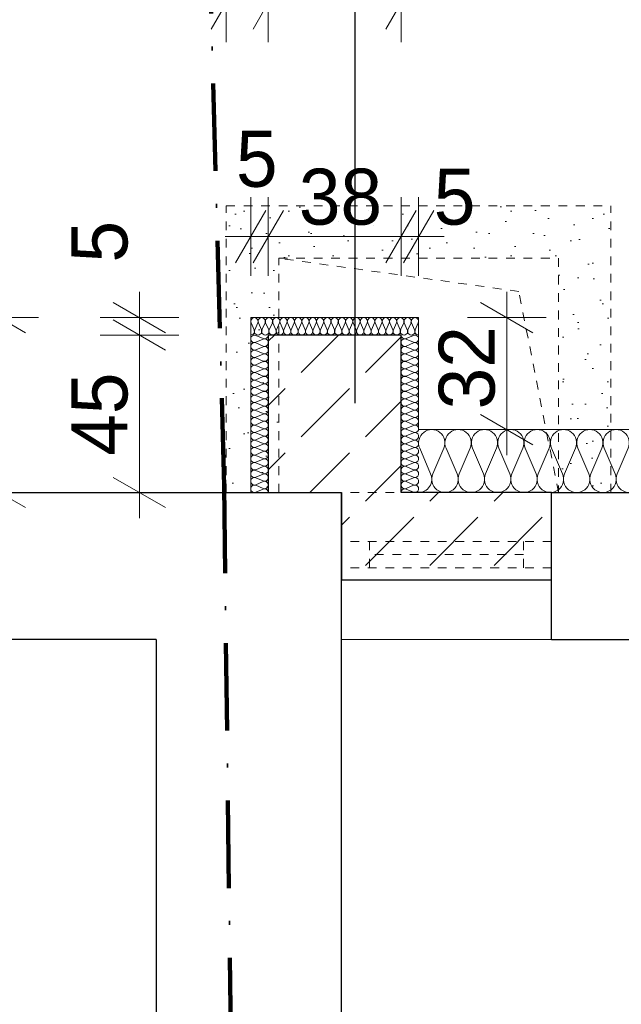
# Model space of a CAD drawing. Extents: x -264238 to -50309, y 31125 to 167795.
# Tile 5 of 256: x -251573 to -249853, y 71182 to 73997. Entities that reach past the tile are written whole.
import ezdxf

# ---------------------------------------------------------------- set-up
doc = ezdxf.new("R2010")
doc.units = 0
doc.header["$MEASUREMENT"] = 0
doc.linetypes.add('Hidden Line', pattern=[50, 25, -25])
doc.linetypes.add('Kreski i kropki', pattern=[450, 250, -100, 0, -100])
for name, color, linetype, lineweight in [('A-Opisy_Nr_Pióra__21', 7, 'Continuous', 9), ('Arch ocieplenie_Nr_Pióra__46', 5, 'Continuous', 13), ('Arch wykończenie_Nr_Pióra__46', 5, 'Continuous', 13), ('Arch wymiary_Nr_Pióra__21', 7, 'Continuous', 9), ('arch wypelnienia_Nr_Pióra__101', 8, 'Continuous', 13), ('Arch ściany nośne_Nr_Pióra__21', 7, 'Continuous', 9), ('Arch ściany nośne_Nr_Pióra__27', 7, 'Continuous', 30), ('INWENT KONST. DREWNIANA_Nr_Pióra__20', 1, 'Continuous', 100), ('INWENT. OKNA_Nr_Pióra__101', 8, 'Continuous', 13), ('INWENT. OKNA_Nr_Pióra__21', 7, 'Continuous', 9), ('INWENT.ŚCIANY_Nr_Pióra__1', 7, 'Continuous', 25), ('INWENT.ŚCIANY_Nr_Pióra__101', 8, 'Continuous', 13)]:
    doc.layers.add(name, color=color, linetype=linetype, lineweight=lineweight)
for name, color, linetype in [('Arch ocieplenie', 7, 'Continuous'), ('Arch wymiary', 7, 'Continuous'), ('Arch ściany nośne', 7, 'Continuous')]:
    doc.layers.add(name, color=color, linetype=linetype)
doc.styles.add('GENERATED_STYLE_1', font='txt')
doc.dimstyles.new('GENERATED_STYLE__1', dxfattribs={"dimtxt": 160.000002, "dimasz": 114, "dimexe": 0.18, "dimexo": 0, "dimgap": 0.09, "dimtad": 1, "dimtih": 1, "dimtoh": 1, "dimdec": 0, "dimlfac": 0.1, "dimzin": 0, "dimdsep": 46, "dimtxsty": 'GENERATED_STYLE_1', "dimblk": 'ARROWHEAD_2', "dimblk1": 'ARROWHEAD_2', "dimblk2": 'ARROWHEAD_2', "dimcen": 0.09, "dimclrd": 7, "dimclre": 7, "dimclrt": 7, "dimazin": 0, "dimtfac": 1, "dimtdec": 4, "dimtmove": 0, "dimatfit": 3, "dimfxl": 0, "dimtolj": 1, "dimtzin": 0, "dimarcsym": 0})
doc.dimstyles.new('GENERATED_STYLE__13', dxfattribs={"dimtxt": 0.18, "dimasz": 273.6, "dimexe": 0.18, "dimexo": 0.0625, "dimgap": 0.09, "dimtad": 0, "dimtih": 1, "dimtoh": 1, "dimdec": 4, "dimzin": 0, "dimdsep": 46, "dimcen": 0.09, "dimadec": 0, "dimazin": 0, "dimtfac": 1, "dimtdec": 4, "dimtmove": 0, "dimatfit": 3, "dimldrblk": 'ARROWHEAD_5', "dimfxl": 0, "dimtolj": 1, "dimtzin": 0, "dimarcsym": 0})
doc.dimstyles.new('GENERATED_STYLE__2', dxfattribs={"dimtxt": 160.000002, "dimasz": 114, "dimexe": 0.18, "dimexo": 0, "dimgap": 0.09, "dimtad": 1, "dimdec": 0, "dimlfac": 0.1, "dimzin": 0, "dimdsep": 46, "dimtxsty": 'GENERATED_STYLE_1', "dimblk": 'ARROWHEAD_2', "dimblk1": 'ARROWHEAD_2', "dimblk2": 'ARROWHEAD_2', "dimcen": 0.09, "dimclrd": 7, "dimclre": 7, "dimclrt": 7, "dimazin": 0, "dimtfac": 1, "dimtdec": 4, "dimtmove": 0, "dimatfit": 3, "dimfxl": 0, "dimtolj": 1, "dimtzin": 0, "dimarcsym": 0})
doc.dimstyles.new('GENERATED_STYLE__3', dxfattribs={"dimtxt": 160.000002, "dimasz": 114, "dimexe": 0.18, "dimexo": 0, "dimgap": 0.09, "dimtad": 1, "dimtih": 1, "dimtoh": 1, "dimdec": 0, "dimlfac": 0.1, "dimzin": 0, "dimdsep": 46, "dimtxsty": 'GENERATED_STYLE_1', "dimblk": 'ARROWHEAD_2', "dimblk1": 'ARROWHEAD_2', "dimblk2": 'ARROWHEAD_2', "dimcen": 0.09, "dimclrd": 7, "dimclre": 7, "dimclrt": 7, "dimazin": 0, "dimtfac": 1, "dimtdec": 4, "dimtmove": 2, "dimatfit": 3, "dimfxl": 0, "dimtolj": 1, "dimtzin": 0, "dimarcsym": 0})
doc.dimstyles.new('GENERATED_STYLE__4', dxfattribs={"dimtxt": 160.000002, "dimasz": 114, "dimexe": 0.18, "dimexo": 0, "dimgap": 0.09, "dimtad": 1, "dimdec": 0, "dimlfac": 0.1, "dimzin": 0, "dimdsep": 46, "dimtxsty": 'GENERATED_STYLE_1', "dimblk": 'ARROWHEAD_2', "dimblk1": 'ARROWHEAD_2', "dimblk2": 'ARROWHEAD_2', "dimcen": 0.09, "dimclrd": 7, "dimclre": 7, "dimclrt": 7, "dimazin": 0, "dimtfac": 1, "dimtdec": 4, "dimtmove": 2, "dimatfit": 3, "dimfxl": 0, "dimtolj": 1, "dimtzin": 0, "dimarcsym": 0})
pattern_1 = [(45, (0, 0), (-183.84776, 183.84776), [195, -65]), (45, (1e-14, 183.85), (-183.84776, 183.84776), [195, -65])]

# ---------------------------------------------------------------- blocks, each defined once
blk = doc.blocks.new('Izolacja cieplna 14_206', base_point=(-250432.4, 72644.9))
at = {"layer": 'Arch ocieplenie_Nr_Pióra__46', "linetype": 'Continuous'}
for p, q in [((-250429.2, 72771.2), (-250397.9, 72698.5)), ((-250391.6, 72698.5), (-250360.2, 72771.2)), ((-250353.9, 72771.2), (-250322.5, 72698.5)), ((-250316.2, 72698.5), (-250284.9, 72771.2)), ((-250278.6, 72771.2), (-250247.2, 72698.5)), ((-250240.9, 72698.5), (-250209.5, 72771.2)), ((-250203.2, 72771.2), (-250171.9, 72698.5)), ((-250165.6, 72698.5), (-250134.2, 72771.2)), ((-250127.9, 72771.2), (-250096.5, 72698.5)), ((-250090.2, 72698.5), (-250058.9, 72771.2)), ((-250052.6, 72771.2), (-250021.2, 72698.5)), ((-250014.9, 72698.5), (-249983.5, 72771.2)), ((-249977.2, 72771.2), (-249945.9, 72698.5)), ((-249939.6, 72698.5), (-249908.2, 72771.2)), ((-249901.9, 72771.2), (-249870.5, 72698.5)), ((-249864.2, 72698.5), (-249832.9, 72771.2)), ((-249826.6, 72771.2), (-249795.2, 72698.5)), ((-249788.9, 72698.5), (-249757.5, 72771.2)), ((-249751.2, 72771.2), (-249719.9, 72698.5)), ((-249713.6, 72698.5), (-249682.2, 72771.2)), ((-249675.9, 72771.2), (-249644.5, 72698.5)), ((-249638.2, 72698.5), (-249606.9, 72771.2)), ((-249600.5, 72771.2), (-249569.2, 72698.5)), ((-249562.9, 72698.5), (-249531.5, 72771.2)), ((-249525.2, 72771.2), (-249493.9, 72698.5)), ((-249487.6, 72698.5), (-249456.2, 72771.2)), ((-249449.9, 72771.2), (-249418.5, 72698.5)), ((-249412.2, 72698.5), (-249380.9, 72771.2)), ((-249374.5, 72771.2), (-249343.2, 72698.5)), ((-249336.9, 72698.5), (-249305.5, 72771.2))]:
    blk.add_line(p, q, dxfattribs=at)
for centre, start_param, end_param in [((-250394.7, 72786.6), 4.299595, 8.266775), ((-250319.4, 72786.6), 4.299595, 8.266775), ((-250244, 72786.6), 4.299595, 8.266775), ((-250168.7, 72786.6), 4.299595, 8.266775), ((-250093.4, 72786.6), 4.299595, 8.266775), ((-250018, 72786.6), 4.299595, 8.266775), ((-249942.7, 72786.6), 4.299595, 8.266775), ((-249867.4, 72786.6), 4.299595, 8.266775), ((-249792, 72786.6), 4.299595, 8.266775), ((-249716.7, 72786.6), 4.299595, 8.266775), ((-249641.4, 72786.6), 4.299595, 8.266775), ((-249566, 72786.6), 4.299595, 8.266775), ((-249490.7, 72786.6), 4.299595, 8.266775), ((-249415.4, 72786.6), 4.299595, 8.266775), ((-249340, 72786.6), 4.299595, 8.266775), ((-250432.4, 72683.1), 3.141593, 5.125182), ((-250357, 72683.1), 1.158004, 5.125183), ((-250281.7, 72683.1), 1.158004, 5.125183), ((-250206.4, 72683.1), 1.158004, 5.125183), ((-250131, 72683.1), 1.158004, 5.125183), ((-250055.7, 72683.1), 1.158004, 5.125183), ((-249980.4, 72683.1), 1.158004, 5.125183), ((-249905, 72683.1), 1.158004, 5.125183), ((-249829.7, 72683.1), 1.158004, 5.125183), ((-249754.4, 72683.1), 1.158004, 5.125183), ((-249679, 72683.1), 1.158004, 5.125183), ((-249603.7, 72683.1), 1.158004, 5.125183), ((-249528.4, 72683.1), 1.158004, 5.125183), ((-249453, 72683.1), 1.158004, 5.125183), ((-249377.7, 72683.1), 1.158004, 5.125183), ((-249302.4, 72683.1), 1.158004, 3.141593)]:
    blk.add_ellipse(centre, major_axis=(0, 38.3), ratio=0.983925, start_param=start_param, end_param=end_param, dxfattribs=at)
blk = doc.blocks.new('Izolacja cieplna 14_209', base_point=(-250912.4, 73094.9))
at = {"layer": 'Arch ocieplenie_Nr_Pióra__46', "linetype": 'Continuous'}
for p, q in [((-250911.5, 73130), (-250902.8, 73109.8)), ((-250901.1, 73109.8), (-250892.4, 73130)), ((-250890.6, 73130), (-250882, 73109.8)), ((-250880.2, 73109.8), (-250871.5, 73130)), ((-250869.8, 73130), (-250861.1, 73109.8)), ((-250859.3, 73109.8), (-250850.6, 73130)), ((-250848.9, 73130), (-250840.2, 73109.8)), ((-250838.5, 73109.8), (-250829.8, 73130)), ((-250828, 73130), (-250819.3, 73109.8)), ((-250817.6, 73109.8), (-250808.9, 73130)), ((-250807.2, 73130), (-250798.5, 73109.8)), ((-250796.7, 73109.8), (-250788, 73130)), ((-250786.3, 73130), (-250777.6, 73109.8)), ((-250775.9, 73109.8), (-250767.2, 73130)), ((-250765.4, 73130), (-250756.7, 73109.8)), ((-250755, 73109.8), (-250746.3, 73130)), ((-250744.5, 73130), (-250735.9, 73109.8)), ((-250734.1, 73109.8), (-250725.4, 73130)), ((-250723.7, 73130), (-250715, 73109.8)), ((-250713.2, 73109.8), (-250704.6, 73130)), ((-250702.8, 73130), (-250694.1, 73109.8)), ((-250692.4, 73109.8), (-250683.7, 73130)), ((-250681.9, 73130), (-250673.3, 73109.8)), ((-250671.5, 73109.8), (-250662.8, 73130)), ((-250661.1, 73130), (-250652.4, 73109.8)), ((-250650.6, 73109.8), (-250642, 73130)), ((-250640.2, 73130), (-250631.5, 73109.8)), ((-250629.8, 73109.8), (-250621.1, 73130)), ((-250619.3, 73130), (-250610.6, 73109.8)), ((-250608.9, 73109.8), (-250600.2, 73130)), ((-250598.5, 73130), (-250589.8, 73109.8)), ((-250588, 73109.8), (-250579.3, 73130)), ((-250577.6, 73130), (-250568.9, 73109.8)), ((-250567.2, 73109.8), (-250558.5, 73130)), ((-250556.7, 73130), (-250548, 73109.8)), ((-250546.3, 73109.8), (-250537.6, 73130)), ((-250535.9, 73130), (-250527.2, 73109.8)), ((-250525.4, 73109.8), (-250516.7, 73130)), ((-250515, 73130), (-250506.3, 73109.8)), ((-250504.5, 73109.8), (-250495.9, 73130)), ((-250494.1, 73130), (-250485.4, 73109.8)), ((-250483.7, 73109.8), (-250475, 73130)), ((-250473.2, 73130), (-250464.6, 73109.8)), ((-250462.8, 73109.8), (-250454.1, 73130)), ((-250452.4, 73130), (-250443.7, 73109.8)), ((-250441.9, 73109.8), (-250433.3, 73130))]:
    blk.add_line(p, q, dxfattribs=at)
for centre, start_param, end_param in [((-250901.9, 73134.2), 4.299595, 8.266775), ((-250881.1, 73134.2), 4.299595, 8.266775), ((-250860.2, 73134.2), 4.299595, 8.266775), ((-250839.3, 73134.2), 4.299595, 8.266775), ((-250818.5, 73134.2), 4.299595, 8.266775), ((-250797.6, 73134.2), 4.299595, 8.266775), ((-250776.7, 73134.2), 4.299595, 8.266775), ((-250755.9, 73134.2), 4.299595, 8.266775), ((-250735, 73134.2), 4.299595, 8.266775), ((-250714.1, 73134.2), 4.299595, 8.266775), ((-250693.3, 73134.2), 4.299595, 8.266775), ((-250672.4, 73134.2), 4.299595, 8.266775), ((-250651.5, 73134.2), 4.299595, 8.266775), ((-250630.6, 73134.2), 4.299595, 8.266775), ((-250609.8, 73134.2), 4.299595, 8.266775), ((-250588.9, 73134.2), 4.299595, 8.266775), ((-250568, 73134.2), 4.299595, 8.266775), ((-250547.2, 73134.2), 4.299595, 8.266775), ((-250526.3, 73134.2), 4.299595, 8.266775), ((-250505.4, 73134.2), 4.299595, 8.266775), ((-250484.6, 73134.2), 4.299595, 8.266775), ((-250463.7, 73134.2), 4.299595, 8.266775), ((-250442.8, 73134.2), 4.299595, 8.266775), ((-250912.4, 73105.5), 3.141593, 5.125182), ((-250891.5, 73105.5), 1.158004, 5.125183), ((-250870.6, 73105.5), 1.158004, 5.125183), ((-250849.8, 73105.5), 1.158004, 5.125183), ((-250828.9, 73105.5), 1.158004, 5.125183), ((-250808, 73105.5), 1.158004, 5.125183), ((-250787.2, 73105.5), 1.158004, 5.125183), ((-250766.3, 73105.5), 1.158004, 5.125183), ((-250745.4, 73105.5), 1.158004, 5.125183), ((-250724.6, 73105.5), 1.158004, 5.125183), ((-250703.7, 73105.5), 1.158004, 5.125183), ((-250682.8, 73105.5), 1.158004, 5.125183), ((-250661.9, 73105.5), 1.158004, 5.125183), ((-250641.1, 73105.5), 1.158004, 5.125183), ((-250620.2, 73105.5), 1.158004, 5.125183), ((-250599.3, 73105.5), 1.158004, 5.125183), ((-250578.5, 73105.5), 1.158004, 5.125183), ((-250557.6, 73105.5), 1.158004, 5.125183), ((-250536.7, 73105.5), 1.158004, 5.125183), ((-250515.9, 73105.5), 1.158004, 5.125183), ((-250495, 73105.5), 1.158004, 5.125183), ((-250474.1, 73105.5), 1.158004, 5.125183), ((-250453.2, 73105.5), 1.158004, 5.125183), ((-250432.4, 73105.5), 1.158004, 3.141593)]:
    blk.add_ellipse(centre, major_axis=(0, 10.6), ratio=0.981277, start_param=start_param, end_param=end_param, dxfattribs=at)
blk = doc.blocks.new('Izolacja cieplna 14_210', base_point=(-250862.4, 72644.9))
at = {"layer": 'Arch ocieplenie_Nr_Pióra__46', "linetype": 'Continuous'}
for p, q in [((-250877.3, 73085), (-250897.5, 73094)), ((-250897.5, 73074.3), (-250877.3, 73083.2)), ((-250877.3, 73063.6), (-250897.5, 73072.5)), ((-250897.5, 73052.9), (-250877.3, 73061.8)), ((-250877.3, 73042.2), (-250897.5, 73051.1)), ((-250897.5, 73031.5), (-250877.3, 73040.4)), ((-250877.3, 73020.8), (-250897.5, 73029.7)), ((-250897.5, 73010), (-250877.3, 73019)), ((-250877.3, 72999.3), (-250897.5, 73008.2)), ((-250897.5, 72988.6), (-250877.3, 72997.5)), ((-250877.3, 72977.9), (-250897.5, 72986.8)), ((-250897.5, 72967.2), (-250877.3, 72976.1)), ((-250877.3, 72956.5), (-250897.5, 72965.4)), ((-250897.5, 72945.8), (-250877.3, 72954.7)), ((-250877.3, 72935), (-250897.5, 72944)), ((-250897.5, 72924.3), (-250877.3, 72933.2)), ((-250877.3, 72913.6), (-250897.5, 72922.5)), ((-250897.5, 72902.9), (-250877.3, 72911.8)), ((-250877.3, 72892.2), (-250897.5, 72901.1)), ((-250897.5, 72881.5), (-250877.3, 72890.4)), ((-250877.3, 72870.8), (-250897.5, 72879.7)), ((-250897.5, 72860), (-250877.3, 72869)), ((-250877.3, 72849.3), (-250897.5, 72858.2)), ((-250897.5, 72838.6), (-250877.3, 72847.5)), ((-250877.3, 72827.9), (-250897.5, 72836.8)), ((-250897.5, 72817.2), (-250877.3, 72826.1)), ((-250877.3, 72806.5), (-250897.5, 72815.4)), ((-250897.5, 72795.8), (-250877.3, 72804.7)), ((-250877.3, 72785), (-250897.5, 72794)), ((-250897.5, 72774.3), (-250877.3, 72783.2)), ((-250877.3, 72763.6), (-250897.5, 72772.5)), ((-250897.5, 72752.9), (-250877.3, 72761.8)), ((-250877.3, 72742.2), (-250897.5, 72751.1)), ((-250897.5, 72731.5), (-250877.3, 72740.4)), ((-250877.3, 72720.8), (-250897.5, 72729.7)), ((-250897.5, 72710), (-250877.3, 72719)), ((-250877.3, 72699.3), (-250897.5, 72708.2)), ((-250897.5, 72688.6), (-250877.3, 72697.5)), ((-250877.3, 72677.9), (-250897.5, 72686.8)), ((-250897.5, 72667.2), (-250877.3, 72676.1)), ((-250877.3, 72656.5), (-250897.5, 72665.4)), ((-250897.5, 72645.8), (-250877.3, 72654.7))]:
    blk.add_line(p, q, dxfattribs=at)
for centre, start_param, end_param in [((-250901.7, 73084.1), 5.870392, 9.837571), ((-250873, 73094.9), 2.7288, 4.712389), ((-250873, 73073.4), 2.7288, 6.695979), ((-250901.7, 73062.7), 5.870392, 9.837571), ((-250901.7, 73041.3), 5.870392, 9.837571), ((-250873, 73052), 2.7288, 6.695979), ((-250901.7, 73019.9), 5.870392, 9.837571), ((-250873, 73030.6), 2.7288, 6.695979), ((-250873, 73009.1), 2.7288, 6.695979), ((-250901.7, 72998.4), 5.870392, 9.837571), ((-250873, 72987.7), 2.7288, 6.695979), ((-250901.7, 72977), 5.870392, 9.837571), ((-250901.7, 72955.6), 5.870392, 9.837571), ((-250873, 72966.3), 2.7288, 6.695979), ((-250901.7, 72934.1), 5.870392, 9.837571), ((-250873, 72944.9), 2.7288, 6.695979), ((-250873, 72923.4), 2.7288, 6.695979), ((-250901.7, 72912.7), 5.870392, 9.837571), ((-250873, 72902), 2.7288, 6.695979), ((-250901.7, 72891.3), 5.870392, 9.837571), ((-250901.7, 72869.9), 5.870392, 9.837571), ((-250873, 72880.6), 2.7288, 6.695979), ((-250901.7, 72848.4), 5.870392, 9.837571), ((-250873, 72859.1), 2.7288, 6.695979), ((-250901.7, 72827), 5.870392, 9.837571), ((-250873, 72837.7), 2.7288, 6.695979), ((-250873, 72816.3), 2.7288, 6.695979), ((-250901.7, 72805.6), 5.870392, 9.837571), ((-250901.7, 72784.1), 5.870392, 9.837571), ((-250873, 72794.9), 2.7288, 6.695979), ((-250901.7, 72762.7), 5.870392, 9.837571), ((-250873, 72773.4), 2.7288, 6.695979), ((-250901.7, 72741.3), 5.870392, 9.837571), ((-250873, 72752), 2.7288, 6.695979), ((-250873, 72730.6), 2.7288, 6.695979), ((-250901.7, 72719.9), 5.870392, 9.837571), ((-250901.7, 72698.4), 5.870392, 9.837571), ((-250873, 72709.1), 2.7288, 6.695979), ((-250901.7, 72677), 5.870392, 9.837571), ((-250873, 72687.7), 2.7288, 6.695979), ((-250901.7, 72655.6), 5.870392, 9.837571), ((-250873, 72666.3), 2.7288, 6.695979), ((-250873, 72644.9), 4.712389, 6.695979)]:
    blk.add_ellipse(centre, major_axis=(0, 10.7), ratio=0.992498, start_param=start_param, end_param=end_param, dxfattribs=at)
blk = doc.blocks.new('Izolacja cieplna 14_211', base_point=(-250482.4, 72644.9))
at = {"layer": 'Arch ocieplenie_Nr_Pióra__46', "linetype": 'Continuous'}
for p, q in [((-250467.5, 73085), (-250447.3, 73094)), ((-250447.3, 73074.3), (-250467.5, 73083.2)), ((-250467.5, 73063.6), (-250447.3, 73072.5)), ((-250447.3, 73052.9), (-250467.5, 73061.8)), ((-250467.5, 73042.2), (-250447.3, 73051.1)), ((-250447.3, 73031.5), (-250467.5, 73040.4)), ((-250467.5, 73020.8), (-250447.3, 73029.7)), ((-250447.3, 73010), (-250467.5, 73019)), ((-250467.5, 72999.3), (-250447.3, 73008.2)), ((-250447.3, 72988.6), (-250467.5, 72997.5)), ((-250467.5, 72977.9), (-250447.3, 72986.8)), ((-250447.3, 72967.2), (-250467.5, 72976.1)), ((-250467.5, 72956.5), (-250447.3, 72965.4)), ((-250447.3, 72945.8), (-250467.5, 72954.7)), ((-250467.5, 72935), (-250447.3, 72944)), ((-250447.3, 72924.3), (-250467.5, 72933.2)), ((-250467.5, 72913.6), (-250447.3, 72922.5)), ((-250447.3, 72902.9), (-250467.5, 72911.8)), ((-250467.5, 72892.2), (-250447.3, 72901.1)), ((-250447.3, 72881.5), (-250467.5, 72890.4)), ((-250467.5, 72870.8), (-250447.3, 72879.7)), ((-250447.3, 72860), (-250467.5, 72869)), ((-250467.5, 72849.3), (-250447.3, 72858.2)), ((-250447.3, 72838.6), (-250467.5, 72847.5)), ((-250467.5, 72827.9), (-250447.3, 72836.8)), ((-250447.3, 72817.2), (-250467.5, 72826.1)), ((-250467.5, 72806.5), (-250447.3, 72815.4)), ((-250447.3, 72795.8), (-250467.5, 72804.7)), ((-250467.5, 72785), (-250447.3, 72794)), ((-250447.3, 72774.3), (-250467.5, 72783.2)), ((-250467.5, 72763.6), (-250447.3, 72772.5)), ((-250447.3, 72752.9), (-250467.5, 72761.8)), ((-250467.5, 72742.2), (-250447.3, 72751.1)), ((-250447.3, 72731.5), (-250467.5, 72740.4)), ((-250467.5, 72720.8), (-250447.3, 72729.7)), ((-250447.3, 72710), (-250467.5, 72719)), ((-250467.5, 72699.3), (-250447.3, 72708.2)), ((-250447.3, 72688.6), (-250467.5, 72697.5)), ((-250467.5, 72677.9), (-250447.3, 72686.8)), ((-250447.3, 72667.2), (-250467.5, 72676.1)), ((-250467.5, 72656.5), (-250447.3, 72665.4)), ((-250447.3, 72645.8), (-250467.5, 72654.7))]:
    blk.add_line(p, q, dxfattribs=at)
for centre, start_param, end_param in [((-250471.7, 73073.4), 5.870392, 9.837571), ((-250471.7, 73094.9), 1.570796, 3.554385), ((-250443, 73084.1), 2.728799, 6.695979), ((-250471.7, 73052), 5.870392, 9.837571), ((-250443, 73062.7), 2.728799, 6.695979), ((-250443, 73041.3), 2.728799, 6.695979), ((-250471.7, 73030.6), 5.870392, 9.837571), ((-250471.7, 73009.1), 5.870392, 9.837571), ((-250443, 73019.9), 2.728799, 6.695979), ((-250471.7, 72987.7), 5.870392, 9.837571), ((-250443, 72998.4), 2.728799, 6.695979), ((-250471.7, 72966.3), 5.870392, 9.837571), ((-250443, 72977), 2.728799, 6.695979), ((-250443, 72955.6), 2.728799, 6.695979), ((-250471.7, 72944.9), 5.870392, 9.837571), ((-250471.7, 72923.4), 5.870392, 9.837571), ((-250443, 72934.1), 2.728799, 6.695979), ((-250471.7, 72902), 5.870392, 9.837571), ((-250443, 72912.7), 2.728799, 6.695979), ((-250471.7, 72880.6), 5.870392, 9.837571), ((-250443, 72891.3), 2.728799, 6.695979), ((-250443, 72869.9), 2.728799, 6.695979), ((-250471.7, 72859.1), 5.870392, 9.837571), ((-250443, 72848.4), 2.728799, 6.695979), ((-250471.7, 72837.7), 5.870392, 9.837571), ((-250471.7, 72816.3), 5.870392, 9.837571), ((-250443, 72827), 2.728799, 6.695979), ((-250471.7, 72794.9), 5.870392, 9.837571), ((-250443, 72805.6), 2.728799, 6.695979), ((-250443, 72784.1), 2.728799, 6.695979), ((-250471.7, 72773.4), 5.870392, 9.837571), ((-250443, 72762.7), 2.728799, 6.695979), ((-250471.7, 72752), 5.870392, 9.837571), ((-250471.7, 72730.6), 5.870392, 9.837571), ((-250443, 72741.3), 2.728799, 6.695979), ((-250471.7, 72709.1), 5.870392, 9.837571), ((-250443, 72719.9), 2.728799, 6.695979), ((-250443, 72698.4), 2.728799, 6.695979), ((-250471.7, 72687.7), 5.870392, 9.837571), ((-250443, 72677), 2.728799, 6.695979), ((-250471.7, 72666.3), 5.870392, 9.837571), ((-250471.7, 72644.9), 5.870392, 7.853982), ((-250443, 72655.6), 2.728799, 6.695979)]:
    blk.add_ellipse(centre, major_axis=(0, 10.7), ratio=0.992498, start_param=start_param, end_param=end_param, dxfattribs=at)
blk = doc.blocks.new('Ściana_205', base_point=(-250652.4, 72644.9))
at = {"layer": 'Arch ściany nośne_Nr_Pióra__21', "linetype": 'Continuous'}
h = blk.add_hatch(dxfattribs=at)
h.set_pattern_fill('Dashed', color=256, style=0, pattern_type=2)
h.set_pattern_definition(pattern_1)
h.paths.add_polyline_path([(-250652.4, 72394.9), (-250052.4, 72394.9), (-250052.4, 72644.9), (-250652.4, 72644.9)], flags=0)
at = {"layer": 'Arch ściany nośne_Nr_Pióra__27', "linetype": 'Continuous'}
for p, q in [((-250652.4, 72644.9), (-250652.4, 72394.9)), ((-250052.4, 72644.9), (-250482.4, 72644.9)), ((-250052.4, 72394.9), (-250052.4, 72644.9)), ((-250652.4, 72394.9), (-250052.4, 72394.9))]:
    blk.add_line(p, q, dxfattribs=at)
blk = doc.blocks.new('Ściana_207', base_point=(-250482.4, 72644.9))
at = {"layer": 'Arch ściany nośne_Nr_Pióra__21', "linetype": 'Continuous'}
h = blk.add_hatch(dxfattribs=at)
h.set_pattern_fill('Dashed', color=256, style=0, pattern_type=2)
h.set_pattern_definition(pattern_1)
h.paths.add_polyline_path([(-250482.4, 72644.9), (-250482.4, 73094.9), (-250862.4, 73094.9), (-250862.4, 72644.9)], flags=0)
at = {"layer": 'Arch ściany nośne_Nr_Pióra__27', "linetype": 'Continuous'}
for p, q in [((-250482.4, 73094.9), (-250862.4, 73094.9)), ((-250862.4, 73094.9), (-250862.4, 72644.9)), ((-250482.4, 72644.9), (-250482.4, 73094.9)), ((-250862.4, 72644.9), (-250652.4, 72644.9))]:
    blk.add_line(p, q, dxfattribs=at)
blk = doc.blocks.new('*D1613')
at = {"layer": 'Arch wymiary_Nr_Pióra__21', "linetype": 'Continuous'}
for p, q in [((-250982.4, 73932.4), (-250982.4, 74157.4)), ((-250862.4, 73932.4), (-250862.4, 74157.4)), ((-250939.1, 74119.9), (-251025.7, 73969.9)), ((-250819.1, 74119.9), (-250905.7, 73969.9)), ((-251055.7, 74044.9), (-250982.4, 74044.9)), ((-250982.4, 74044.9), (-250862.4, 74044.9))]:
    blk.add_line(p, q, dxfattribs=at)
at = {"layer": 'Arch wymiary_Nr_Pióra__21', "char_height": 160, "attachment_point": 7, "style": 'GENERATED_STYLE_1'}
for s, insert in [('{12}', (-251230.5, 74076.9)), ('{38}', (-250774.8, 74076.9)), ('{118}', (-250046, 74076.9))]:
    blk.add_mtext(s, dxfattribs=dict(at, insert=insert))
blk = doc.blocks.new('ARROWHEAD_2')
at = {"color": 0, "linetype": 'Continuous', "lineweight": 0}
for p, q in [((-0.378, -0.655), (0.378, 0.655)), ((0, 0), (-1, 0))]:
    blk.add_line(p, q, dxfattribs=at)
blk = doc.blocks.new('*D1614')
at = {"layer": 'Arch wymiary_Nr_Pióra__21', "linetype": 'Continuous'}
for p, q in [((-250862.4, 73932.4), (-250862.4, 74157.4)), ((-250482.4, 73932.4), (-250482.4, 74157.4)), ((-250819.1, 74119.9), (-250905.7, 73969.9)), ((-250439.1, 74119.9), (-250525.7, 73969.9)), ((-250862.4, 74044.9), (-250482.4, 74044.9))]:
    blk.add_line(p, q, dxfattribs=at)
at = {"layer": 'Arch wymiary_Nr_Pióra__21', "char_height": 160, "attachment_point": 7, "style": 'GENERATED_STYLE_1'}
for s, insert in [('{12}', (-251230.5, 74076.9)), ('{38}', (-250774.8, 74076.9)), ('{118}', (-250046, 74076.9))]:
    blk.add_mtext(s, dxfattribs=dict(at, insert=insert))
blk = doc.blocks.new('*D1615')
at = {"layer": 'Arch wymiary_Nr_Pióra__21', "linetype": 'Continuous'}
for p, q in [((-250482.4, 73932.4), (-250482.4, 74157.4)), ((-249302.4, 73932.4), (-249302.4, 74157.4)), ((-250439.1, 74119.9), (-250525.7, 73969.9)), ((-249345.7, 73969.9), (-249259.1, 74119.9)), ((-250482.4, 74044.9), (-249302.4, 74044.9)), ((-249302.4, 74044.9), (-249229, 74044.9))]:
    blk.add_line(p, q, dxfattribs=at)
at = {"layer": 'Arch wymiary_Nr_Pióra__21', "char_height": 160, "attachment_point": 7, "style": 'GENERATED_STYLE_1'}
for s, insert in [('{12}', (-251230.5, 74076.9)), ('{38}', (-250774.8, 74076.9)), ('{118}', (-250046, 74076.9))]:
    blk.add_mtext(s, dxfattribs=dict(at, insert=insert))
blk = doc.blocks.new('*D1626')
at = {"layer": 'Arch wymiary_Nr_Pióra__21', "linetype": 'Continuous'}
for p, q in [((-250912.4, 73263.9), (-250912.4, 73488.9)), ((-250862.4, 73263.9), (-250862.4, 73488.9)), ((-250869.1, 73451.4), (-250955.7, 73301.4)), ((-250819.1, 73451.4), (-250905.7, 73301.4)), ((-250985.7, 73376.4), (-250912.4, 73376.4)), ((-250912.4, 73376.4), (-250862.4, 73376.4))]:
    blk.add_line(p, q, dxfattribs=at)
at = {"layer": 'Arch wymiary_Nr_Pióra__21', "char_height": 160, "attachment_point": 7, "style": 'GENERATED_STYLE_1'}
for s, insert in [('{5}', (-250954.6, 73516.6)), ('{38}', (-250774.8, 73408.4)), ('{5}', (-250389, 73408.4))]:
    blk.add_mtext(s, dxfattribs=dict(at, insert=insert))
blk = doc.blocks.new('*D1627')
at = {"layer": 'Arch wymiary_Nr_Pióra__21', "linetype": 'Continuous'}
for p, q in [((-250862.4, 73263.9), (-250862.4, 73488.9)), ((-250482.4, 73263.9), (-250482.4, 73488.9)), ((-250819.1, 73451.4), (-250905.7, 73301.4)), ((-250525.7, 73301.4), (-250439.1, 73451.4)), ((-250862.4, 73376.4), (-250482.4, 73376.4))]:
    blk.add_line(p, q, dxfattribs=at)
at = {"layer": 'Arch wymiary_Nr_Pióra__21', "char_height": 160, "attachment_point": 7, "style": 'GENERATED_STYLE_1'}
for s, insert in [('{5}', (-250954.6, 73516.6)), ('{38}', (-250774.8, 73408.4)), ('{5}', (-250389, 73408.4))]:
    blk.add_mtext(s, dxfattribs=dict(at, insert=insert))
blk = doc.blocks.new('*D1628')
at = {"layer": 'Arch wymiary_Nr_Pióra__21', "linetype": 'Continuous'}
for p, q in [((-250482.4, 73263.9), (-250482.4, 73488.9)), ((-250432.4, 73263.9), (-250432.4, 73488.9)), ((-250525.7, 73301.4), (-250439.1, 73451.4)), ((-250389.1, 73451.4), (-250475.7, 73301.4)), ((-250482.4, 73376.4), (-250432.4, 73376.4)), ((-250432.4, 73376.4), (-250359, 73376.4))]:
    blk.add_line(p, q, dxfattribs=at)
at = {"layer": 'Arch wymiary_Nr_Pióra__21', "char_height": 160, "attachment_point": 7, "style": 'GENERATED_STYLE_1'}
for s, insert in [('{5}', (-250954.6, 73516.6)), ('{38}', (-250774.8, 73408.4)), ('{5}', (-250389, 73408.4))]:
    blk.add_mtext(s, dxfattribs=dict(at, insert=insert))
blk = doc.blocks.new('*D1629')
at = {"layer": 'Arch wymiary_Nr_Pióra__21', "linetype": 'Continuous'}
for p, q in [((-251155.7, 73051.6), (-251305.7, 73138.2)), ((-251118.2, 73094.9), (-251343.2, 73094.9)), ((-251230.7, 72644.9), (-251230.7, 73094.9)), ((-251305.7, 72688.2), (-251155.7, 72601.6)), ((-251118.2, 72644.9), (-251343.2, 72644.9)), ((-251230.7, 72571.5), (-251230.7, 72644.9))]:
    blk.add_line(p, q, dxfattribs=at)
at = {"layer": 'Arch wymiary_Nr_Pióra__21', "char_height": 160, "attachment_point": 7, "rotation": 90, "style": 'GENERATED_STYLE_1'}
for s, insert in [('{5}', (-251262.7, 73302.3)), ('{45}', (-251262.7, 72749.9))]:
    blk.add_mtext(s, dxfattribs=dict(at, insert=insert))
blk = doc.blocks.new('*D1630')
at = {"layer": 'Arch wymiary_Nr_Pióra__21', "linetype": 'Continuous'}
for p, q in [((-251230.7, 73144.9), (-251230.7, 73218.2)), ((-251305.7, 73188.2), (-251155.7, 73101.5)), ((-251118.2, 73144.9), (-251343.2, 73144.9)), ((-251155.7, 73051.6), (-251305.7, 73138.2)), ((-251230.7, 73094.9), (-251230.7, 73144.9)), ((-251118.2, 73094.9), (-251343.2, 73094.9))]:
    blk.add_line(p, q, dxfattribs=at)
at = {"layer": 'Arch wymiary_Nr_Pióra__21', "char_height": 160, "attachment_point": 7, "rotation": 90, "style": 'GENERATED_STYLE_1'}
for s, insert in [('{5}', (-251262.7, 73302.3)), ('{45}', (-251262.7, 72749.9))]:
    blk.add_mtext(s, dxfattribs=dict(at, insert=insert))
blk = doc.blocks.new('*D1631')
at = {"layer": 'Arch wymiary_Nr_Pióra__21', "linetype": 'Continuous'}
for p, q in [((-250180.5, 73144.9), (-250180.5, 73218.2)), ((-250105.5, 73101.6), (-250255.5, 73188.2)), ((-250068, 73144.9), (-250293, 73144.9)), ((-250180.5, 72824.9), (-250180.5, 73144.9)), ((-250255.5, 72868.2), (-250105.5, 72781.6)), ((-250068, 72824.9), (-250293, 72824.9)), ((-250180.5, 72751.5), (-250180.5, 72824.9))]:
    blk.add_line(p, q, dxfattribs=at)
at = {"layer": 'Arch wymiary_Nr_Pióra__21', "insert": (-250212.5, 72882.5), "char_height": 160, "attachment_point": 7, "rotation": 90, "style": 'GENERATED_STYLE_1'}
blk.add_mtext('{32}', dxfattribs=at)
blk = doc.blocks.new('*D1639')
at = {"layer": 'Arch wymiary_Nr_Pióra__21', "linetype": 'Continuous'}
for p, q in [((-251631.3, 73144.9), (-251631.3, 73218.2)), ((-251556.3, 73101.5), (-251706.3, 73188.2)), ((-251518.8, 73144.9), (-251743.8, 73144.9)), ((-251631.3, 72644.9), (-251631.3, 73144.9)), ((-251706.3, 72688.2), (-251556.3, 72601.6)), ((-251518.8, 72644.9), (-251743.8, 72644.9)), ((-251631.3, 72571.5), (-251631.3, 72644.9))]:
    blk.add_line(p, q, dxfattribs=at)
at = {"layer": 'Arch wymiary_Nr_Pióra__21', "insert": (-251663.3, 72792.5), "char_height": 160, "attachment_point": 7, "rotation": 90, "style": 'GENERATED_STYLE_1'}
blk.add_mtext('{50}', dxfattribs=at)
blk = doc.blocks.new('ARROWHEAD_5')
at = {"color": 0, "linetype": 'Continuous', "lineweight": 0}
blk.add_line((0, 0), (-1, 0), dxfattribs=at)
blk.add_solid([(-1, 0.2679), (0, 0), (-1, -0.2679), (-1, 0.2679)], dxfattribs=at)

msp = doc.modelspace()

# ---------------------------------------------------------------- hatches: boundary and pattern name
at = {"layer": 'arch wypelnienia_Nr_Pióra__101', "linetype": 'Continuous'}
h = msp.add_hatch(dxfattribs=at)
h.set_pattern_fill('Cut_Stone', color=256, style=0, pattern_type=2)
h.set_pattern_definition([(45, (0, 200), (-63.63961, 63.63961), [0, -60, 0, -90]), (110, (200, 200), (84.572336, 30.781813), [0, -44, 0, -76])])
h.paths.add_polyline_path([(-250032.4, 72644.9), (-249882.4, 72644.9), (-249882.4, 73464.9), (-250982.4, 73464.9), (-250982.4, 72644.9), (-250832.4, 72644.9), (-250832.4, 73314.9), (-250032.4, 73314.9)], flags=0)

# ---------------------------------------------------------------- linework, layer by layer
at = {"layer": 'Arch wykończenie_Nr_Pióra__46', "linetype": 'Continuous'}
for p, q in [((-250432.4, 73144.9), (-250912.4, 73144.9)), ((-250912.4, 73144.9), (-250912.4, 72644.9)), ((-250432.4, 72824.9), (-250432.4, 73144.9)), ((-249302.4, 72824.9), (-250432.4, 72824.9))]:
    msp.add_line(p, q, dxfattribs=at)
at = {"layer": 'INWENT KONST. DREWNIANA_Nr_Pióra__20', "linetype": 'Kreski i kropki', "flags": 128}
for points in [[(-250988.7, 72664.3), (-251307.5, 84394.9)], [(-250988.7, 72664.3), (-250911.7, 66342.5)]]:
    msp.add_lwpolyline(points, dxfattribs=at)
at = {"layer": 'INWENT. OKNA_Nr_Pióra__101', "linetype": 'Hidden Line'}
for p, q in [((-250052.4, 72644.9), (-250652.4, 72644.9)), ((-250052.4, 72504.9), (-250652.4, 72504.9)), ((-250572.4, 72429.9), (-250572.4, 72504.9)), ((-250132.4, 72429.9), (-250132.4, 72504.9)), ((-250132.4, 72467.4), (-250572.4, 72467.4)), ((-250052.4, 72429.9), (-250652.4, 72429.9))]:
    msp.add_line(p, q, dxfattribs=at)
at = {"layer": 'INWENT. OKNA_Nr_Pióra__21', "linetype": 'Continuous'}
msp.add_line((-250052.4, 72224.9), (-250652.4, 72224.9), dxfattribs=at)
at = {"layer": 'INWENT.ŚCIANY_Nr_Pióra__1', "linetype": 'Continuous'}
for p, q in [((-253832.4, 72644.9), (-250652.4, 72644.9)), ((-250652.4, 72224.9), (-250652.4, 72644.9)), ((-250052.4, 72224.9), (-250052.4, 72644.9)), ((-250052.4, 72644.9), (-249122.4, 72644.9)), ((-251182.4, 72224.9), (-253612.4, 72224.9)), ((-251182.4, 72224.9), (-251182.4, 67894.9)), ((-250652.4, 67894.9), (-250652.4, 72224.9)), ((-250052.4, 72224.9), (-249122.4, 72224.9))]:
    msp.add_line(p, q, dxfattribs=at)
at = {"layer": 'INWENT.ŚCIANY_Nr_Pióra__101', "linetype": 'Hidden Line'}
for p, q in [((-250982.4, 73464.9), (-249882.4, 73464.9)), ((-250982.4, 72644.9), (-250982.4, 73464.9)), ((-249882.4, 72644.9), (-249882.4, 73464.9)), ((-250832.4, 72644.9), (-250832.4, 73314.9)), ((-250832.4, 73314.9), (-250032.4, 73314.9)), ((-250145.8, 73219.8), (-250832.4, 73314.9)), ((-250032.4, 73314.9), (-250032.4, 72644.9)), ((-250032.4, 72644.9), (-250145.8, 73219.8))]:
    msp.add_line(p, q, dxfattribs=at)

# ---------------------------------------------------------------- block references
at = {"layer": 'Arch ocieplenie', "color": 104, "linetype": 'Continuous', "lineweight": 9, "true_color": 0x029e21}
for name, p in [('Izolacja cieplna 14_209', (-250912.4, 73094.9)), ('Izolacja cieplna 14_210', (-250862.4, 72644.9)), ('Izolacja cieplna 14_211', (-250482.4, 72644.9)), ('Izolacja cieplna 14_206', (-250432.4, 72644.9))]:
    msp.add_blockref(name, p, dxfattribs=at)
at = {"layer": 'Arch ściany nośne'}
for name, p in [('Ściana_207', (-250482.4, 72644.9)), ('Ściana_205', (-250652.4, 72644.9))]:
    msp.add_blockref(name, p, dxfattribs=at)

# ---------------------------------------------------------------- dimensions: what is measured, and where the dimension line sits
at = {"layer": 'Arch wymiary', "linetype": 'Continuous'}
for base, p1, p2, dimstyle, picture, middle in [((-250982.4, 74044.9), (-250982.4, 72644.9), (-250862.4, 73094.9), 'GENERATED_STYLE__1', '*D1613', (-251109.1, 74156.9)), ((-250982.4, 74044.9), (-250862.4, 73094.9), (-250482.4, 73094.9), 'GENERATED_STYLE__1', '*D1614', (-250653.4, 74156.9)), ((-250982.4, 74044.9), (-250482.4, 73094.9), (-249302.4, 73344.1), 'GENERATED_STYLE__1', '*D1615', (-249871.9, 74156.9)), ((-250912.4, 73376.4), (-250912.4, 73144.9), (-250862.4, 73094.9), 'GENERATED_STYLE__3', '*D1626', (-250893.9, 73596.6)), ((-250912.4, 73376.4), (-250862.4, 73094.9), (-250482.4, 73094.9), 'GENERATED_STYLE__1', '*D1627', (-250653.4, 73488.4)), ((-250912.4, 73376.4), (-250482.4, 73094.9), (-250432.4, 73144.9), 'GENERATED_STYLE__1', '*D1628', (-250328.3, 73488.4))]:
    dim = msp.add_linear_dim(base=base, p1=p1, p2=p2, dimstyle=dimstyle, dxfattribs=at)
    dim.commit()
    dim.dimension.update_dxf_attribs({"geometry": picture, "text_midpoint": middle})
for base, p1, p2, dimstyle, picture, middle in [((-251230.7, 72644.9), (-251320.9, 72644.9), (-250862.4, 73094.9), 'GENERATED_STYLE__4', '*D1629', (-251342.7, 72871.3)), ((-251230.7, 72644.9), (-250862.4, 73094.9), (-250912.4, 73144.9), 'GENERATED_STYLE__4', '*D1630', (-251342.7, 73363)), ((-251631.3, 72644.9), (-250912.4, 72644.9), (-250912.4, 73144.9), 'GENERATED_STYLE__2', '*D1639', (-251743.3, 72913.9)), ((-250180.5, 72824.9), (-250432.4, 72824.9), (-250432.4, 73144.9), 'GENERATED_STYLE__2', '*D1631', (-250292.5, 73003.9))]:
    dim = msp.add_linear_dim(base=base, p1=p1, p2=p2, angle=90, dimstyle=dimstyle, dxfattribs=at)
    dim.commit()
    dim.dimension.update_dxf_attribs({"geometry": picture, "text_midpoint": middle})

# ---------------------------------------------------------------- leaders
at = {"layer": 'A-Opisy_Nr_Pióra__21', "linetype": 'Continuous', "annotation_type": 0, "has_hookline": 1, "hookline_direction": 1, "text_width": 4361.9}
msp.add_leader([(-250613.6, 72900.7), (-250613.6, 78190.9), (-250395.7, 78190.9)], dimstyle='GENERATED_STYLE__13', dxfattribs=at)

doc.saveas('drawing.dxf')
